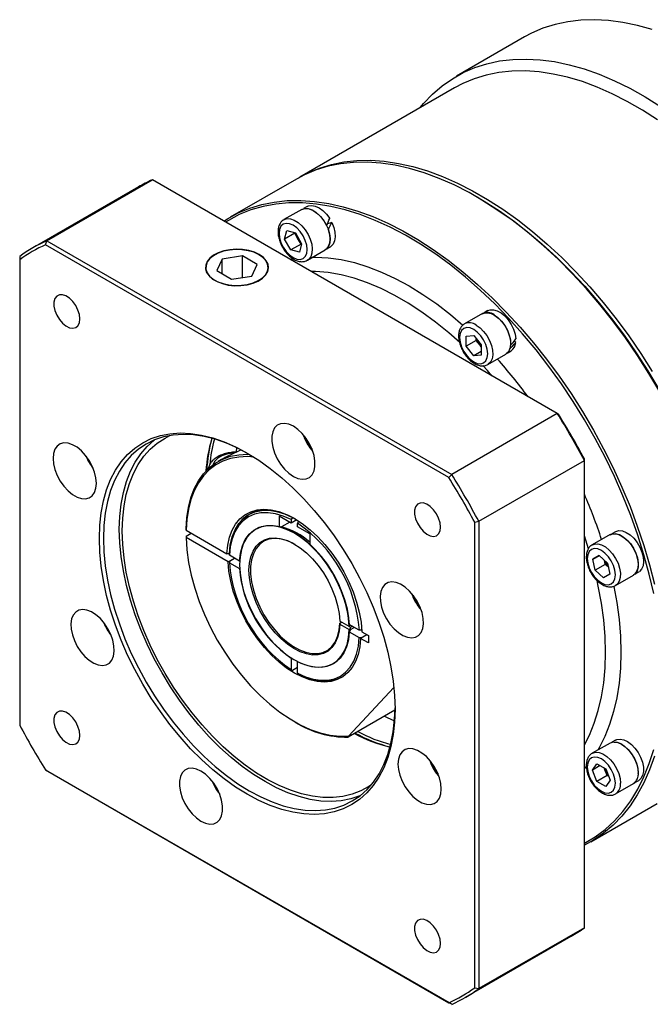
# Model space of a CAD drawing. Header units: millimetres. Extents: x 2126 to 3311, y 267 to 1104.
# Tile 3 of 6: x 2384 to 2559, y 421 to 694. Entities that reach past the tile are written whole.
import ezdxf

# ---------------------------------------------------------------- set-up
doc = ezdxf.new("R2010")
doc.units = ezdxf.units.MM
doc.layers.add('1轮廓实线层', color=7, linetype='Continuous')

msp = doc.modelspace()

# ---------------------------------------------------------------- linework, layer by layer
at = {"layer": '1轮廓实线层', "linetype": 'Continuous', "lineweight": 30}
for p, q in [((2523.62, 689.7), (2504.74, 678.8)), ((2504.23, 675.61), (2461.3, 650.83)), ((2391.18, 633.17), (2420.46, 650.07)), ((2532.71, 585.27), (2420.46, 650.07)), ((2460.39, 650.3), (2442, 639.69)), ((2416.59, 648.11), (2387.31, 631.21)), ((2510.75, 645.14), (2510.39, 645.34)), ((2461.88, 641.88), (2456.93, 639.03)), ((2463.39, 642.69), (2462.35, 642.08)), ((2470.2, 638.27), (2469.03, 637.89)), ((2469.12, 637.92), (2469.08, 638)), ((2457.1, 633.62), (2457.74, 635.99)), ((2459.93, 635.25), (2457.1, 633.62)), ((2458.84, 630.62), (2457.1, 633.62)), ((2457.74, 635.99), (2460.1, 635.35)), ((2459.93, 635.25), (2459.97, 635.39)), ((2460.8, 633.75), (2459.93, 635.25)), ((2460.1, 635.35), (2461.84, 632.35)), ((2461.67, 632.25), (2460.8, 633.75)), ((2390.83, 632.07), (2391.18, 633.17)), ((2502.65, 567.52), (2390.83, 632.07)), ((2391.18, 633.17), (2503.43, 568.37)), ((2461.67, 632.25), (2458.84, 630.62)), ((2461.84, 632.35), (2461.2, 629.99)), ((2461.8, 632.22), (2461.67, 632.25)), ((2468.79, 630.93), (2469.83, 631.53)), ((2383.67, 628.83), (2383.67, 627.93)), ((2437.8, 629.29), (2437.72, 629.24)), ((2445.41, 628.98), (2439.83, 628.11)), ((2449.49, 626.62), (2445.41, 628.98)), ((2445.41, 623), (2445.41, 628.98)), ((2450.1, 629.24), (2450.03, 629.29)), ((2461.2, 629.99), (2458.84, 630.62)), ((2463.43, 627.77), (2468.38, 630.62)), ((2383.67, 627.93), (2383.67, 498.81)), ((2439.83, 628.11), (2438.34, 624.89)), ((2439.83, 624.03), (2439.83, 628.11)), ((2448, 623.4), (2449.49, 626.62)), ((2438.34, 624.89), (2442.42, 622.54)), ((2442.42, 622.54), (2448, 623.4)), ((2511.94, 612.98), (2506.99, 610.13)), ((2513.45, 613.79), (2512.41, 613.19)), ((2507.41, 606.73), (2509.53, 606.92)), ((2507.41, 603.9), (2507.41, 606.73)), ((2509.53, 606.92), (2511.65, 604.28)), ((2510.24, 605.53), (2507.41, 603.9)), ((2509.53, 601.26), (2507.41, 603.9)), ((2510.24, 605.53), (2510.24, 606.04)), ((2511.3, 604.21), (2510.24, 605.53)), ((2511.65, 603.77), (2511.3, 604.21)), ((2511.65, 604.28), (2511.65, 601.45)), ((2521.19, 604.95), (2520.72, 605.29)), ((2511.65, 602.48), (2509.53, 601.26)), ((2511.65, 601.45), (2509.53, 601.26)), ((2513.49, 598.87), (2518.44, 601.72)), ((2518.85, 602.03), (2519.89, 602.63)), ((2532.71, 585.27), (2503.43, 568.37)), ((2533.06, 585.07), (2532.71, 585.27)), ((2443.81, 575.8), (2443.7, 574.66)), ((2439.66, 572.52), (2438.68, 571.96)), ((2510.95, 555.36), (2540.22, 572.26)), ((2540.22, 572.26), (2540.22, 572.66)), ((2540.22, 442.64), (2540.22, 572.26)), ((2502.65, 567.52), (2503.43, 568.37)), ((2455.58, 556.8), (2455.58, 553.88)), ((2458.94, 554.86), (2455.58, 556.8)), ((2458.53, 555.1), (2456.29, 553.8)), ((2459.29, 556.43), (2458.94, 555.82)), ((2458.94, 555.82), (2458.94, 554.86)), ((2460.48, 555.75), (2458.94, 554.86)), ((2460.71, 554.8), (2461.06, 555.41)), ((2460.71, 553.84), (2460.71, 554.8)), ((2509.82, 555.11), (2510.95, 555.36)), ((2509.82, 425.98), (2509.82, 555.11)), ((2510.95, 555.36), (2510.95, 425.74)), ((2429.78, 552.87), (2429.78, 553.28)), ((2429.78, 552.87), (2441.11, 546.34)), ((2429.78, 551.24), (2431.2, 552.06)), ((2449.17, 553.19), (2449.07, 553.13)), ((2455.58, 553.88), (2456.29, 553.8)), ((2464.07, 551.9), (2460.71, 553.84)), ((2464.07, 551.9), (2464.07, 548.99)), ((2547.34, 551.67), (2542.39, 548.81)), ((2548.85, 552.48), (2547.81, 551.87)), ((2429.78, 551.24), (2429.78, 550.83)), ((2441.46, 544.09), (2429.78, 550.83)), ((2541.4, 547.74), (2540.22, 551.36)), ((2441.81, 546.34), (2441.11, 546.34)), ((2441.81, 545.93), (2441.81, 546.34)), ((2441.46, 544.09), (2443.23, 545.11)), ((2444.59, 544.32), (2441.81, 545.93)), ((2441.81, 544.3), (2443.23, 545.11)), ((2441.81, 544.3), (2441.81, 543.89)), ((2441.81, 543.89), (2444.59, 542.28)), ((2542.56, 544.87), (2544.3, 545.87)), ((2544.3, 545.87), (2542.56, 544.87)), ((2543.2, 541.78), (2542.56, 544.87)), ((2544.3, 545.87), (2546.66, 543.78)), ((2546.03, 543.41), (2545.79, 544.55)), ((2546.66, 543.78), (2547.3, 540.68)), ((2546.03, 543.41), (2543.2, 541.78)), ((2545.56, 539.68), (2543.2, 541.78)), ((2546.89, 542.64), (2546.03, 543.41)), ((2554.25, 540.72), (2554.78, 541.03)), ((2547.3, 540.68), (2545.56, 539.68)), ((2548.89, 537.56), (2553.84, 540.41)), ((2475.02, 526.15), (2472.4, 527.66)), ((2472.4, 527.08), (2472.9, 527.37)), ((2472.4, 527.08), (2472.4, 526.84)), ((2472.4, 526.84), (2475.02, 525.33)), ((2475.02, 526.15), (2475.12, 526.2)), ((2475.12, 525.38), (2475.02, 525.33)), ((2477.83, 525.13), (2475.05, 526.74)), ((2475.05, 524.7), (2477.83, 523.09)), ((2475.12, 526.2), (2475.3, 526.6)), ((2475.38, 525.94), (2475.12, 525.38)), ((2475.35, 525.34), (2476.41, 525.95)), ((2475.35, 525.33), (2475.38, 525.94)), ((2475.91, 526.25), (2475.38, 525.94)), ((2478.54, 525.13), (2477.83, 525.13)), ((2478.54, 524.73), (2480.33, 523.69)), ((2477.83, 523.09), (2478.54, 523.09)), ((2479.95, 523.91), (2478.19, 522.89)), ((2480.33, 521.65), (2478.19, 522.89)), ((2479.95, 523.91), (2478.54, 523.09)), ((2480.33, 523.69), (2480.33, 521.65)), ((2458.94, 517.43), (2458.94, 514.22)), ((2460.71, 513.2), (2460.71, 516.41)), ((2458.94, 514.22), (2459.29, 514.02)), ((2460.71, 514.84), (2459.29, 514.02)), ((2470.57, 515.89), (2470.67, 515.95)), ((2461.06, 513), (2460.71, 513.2)), ((2474.82, 495.78), (2487.41, 509.27)), ((2487.71, 502.99), (2474.71, 495.48)), ((2459.82, 499.81), (2460.17, 499.61)), ((2474.82, 495.78), (2474.71, 495.48)), ((2548.85, 494.67), (2547.81, 494.07)), ((2547.34, 493.86), (2542.39, 491.01)), ((2542.39, 491.01), (2542.47, 491.05)), ((2390.83, 486.4), (2502.65, 421.85)), ((2391.18, 486.2), (2390.83, 486.4)), ((2503.43, 421.4), (2391.18, 486.2)), ((2542.48, 486.38), (2543.7, 488.13)), ((2544.6, 487.61), (2542.48, 486.38)), ((2543.7, 483.23), (2542.48, 486.38)), ((2543.7, 488.13), (2546.15, 486.71)), ((2545.92, 486.44), (2545.72, 486.96)), ((2546.53, 484.86), (2545.92, 486.44)), ((2546.15, 486.71), (2547.38, 483.55)), ((2546.53, 484.86), (2543.7, 483.23)), ((2547.38, 483.55), (2546.15, 481.81)), ((2546.97, 484.61), (2546.53, 484.86)), ((2554.25, 482.91), (2555.29, 483.51)), ((2546.15, 481.81), (2543.7, 483.23)), ((2548.89, 479.75), (2553.84, 482.6)), ((2541.99, 466.48), (2560.38, 477.09)), ((2540.22, 442.64), (2510.95, 425.74)), ((2507.3, 423.36), (2536.58, 440.26)), ((2509.82, 425.98), (2510.95, 425.74)), ((2503.43, 421.4), (2502.65, 421.85))]:
    msp.add_line(p, q, dxfattribs=at)
at = {"layer": '1轮廓实线层', "linetype": 'Continuous', "lineweight": 30, "flags": 128}
for points in [[(2559.04, 691.74), (2554.91, 692.91), (2550.86, 693.76), (2546.89, 694.29), (2543.01, 694.49), (2539.25, 694.38), (2535.6, 693.94), (2532.1, 693.18), (2528.74, 692.11), (2525.53, 690.72), (2523.62, 689.7)], [(2494.74, 670.14), (2495.65, 671.23), (2498.11, 673.82), (2500.77, 676.12), (2503.62, 678.12), (2506.65, 679.82), (2509.86, 681.21), (2513.22, 682.29), (2516.72, 683.04), (2520.37, 683.48), (2524.13, 683.59), (2528.01, 683.39), (2531.98, 682.86), (2536.03, 682.01), (2540.16, 680.84), (2544.34, 679.36), (2548.55, 677.57), (2552.8, 675.48), (2557.05, 673.1), (2561.3, 670.43)], [(2560.5, 666.71), (2556.32, 669.41), (2552.13, 671.83), (2547.94, 673.96), (2543.78, 675.79), (2539.66, 677.32), (2535.58, 678.53), (2531.58, 679.43), (2527.65, 680.02), (2523.81, 680.28), (2520.08, 680.22), (2516.47, 679.84), (2513, 679.15), (2509.67, 678.13), (2506.49, 676.81), (2504.23, 675.61)], [(2460.85, 650.56), (2463.57, 652.03), (2466.75, 653.35), (2470.08, 654.37), (2473.55, 655.07), (2477.16, 655.44), (2480.89, 655.5), (2484.73, 655.24), (2488.65, 654.65), (2492.66, 653.75), (2496.74, 652.54), (2500.86, 651.01), (2505.02, 649.18), (2509.2, 647.06), (2513.4, 644.64), (2517.58, 641.93), (2521.74, 638.96), (2525.87, 635.72), (2529.94, 632.23), (2533.95, 628.51), (2537.88, 624.55), (2541.71, 620.39), (2545.44, 616.03), (2549.05, 611.48), (2552.52, 606.77), (2555.85, 601.91), (2559.03, 596.92)], [(2561.12, 591.28), (2558.11, 596.39), (2554.94, 601.38), (2551.6, 606.24), (2548.13, 610.95), (2544.52, 615.5), (2540.79, 619.86), (2536.96, 624.02), (2533.03, 627.98), (2529.02, 631.7), (2524.95, 635.19), (2520.82, 638.43), (2516.66, 641.4), (2512.48, 644.11), (2508.29, 646.53), (2504.1, 648.65), (2499.94, 650.48), (2495.82, 652.01), (2491.74, 653.22), (2487.73, 654.12), (2483.81, 654.71), (2479.97, 654.97), (2476.24, 654.91), (2472.63, 654.53), (2469.16, 653.84), (2465.83, 652.82), (2462.65, 651.5), (2460.39, 650.3)], [(2510.75, 645.14), (2511.79, 644.53), (2515.99, 641.88), (2520.18, 638.96), (2524.33, 635.77), (2528.44, 632.32), (2532.48, 628.62), (2536.44, 624.69), (2540.31, 620.55), (2544.07, 616.2), (2547.72, 611.66), (2551.23, 606.96), (2554.6, 602.1), (2557.81, 597.1), (2560.86, 591.99)], [(2440.28, 638.63), (2441.26, 639.25), (2444.27, 640.88), (2447.44, 642.21), (2450.77, 643.22), (2454.25, 643.92), (2457.86, 644.3), (2461.59, 644.36), (2465.42, 644.09), (2469.35, 643.51), (2473.36, 642.61), (2477.43, 641.4), (2481.56, 639.87), (2485.72, 638.04), (2489.9, 635.91), (2494.09, 633.49), (2498.28, 630.79), (2502.44, 627.82), (2506.56, 624.58), (2510.63, 621.09), (2514.64, 617.36), (2518.57, 613.41), (2522.41, 609.25), (2526.13, 604.88), (2529.74, 600.34), (2533.22, 595.63), (2536.55, 590.77), (2539.72, 585.78), (2542.73, 580.67), (2545.56, 575.47), (2548.2, 570.19), (2550.64, 564.84), (2552.88, 559.46), (2554.9, 554.05), (2556.71, 548.64), (2558.28, 543.25), (2559.62, 537.89)], [(2559.46, 535.34), (2558.22, 540.7), (2556.74, 546.11), (2555.03, 551.54), (2553.09, 556.97), (2550.93, 562.39), (2548.56, 567.78), (2545.99, 573.11), (2543.22, 578.37), (2540.26, 583.54), (2537.14, 588.59), (2533.84, 593.52), (2530.4, 598.31), (2526.82, 602.93), (2523.11, 607.38), (2519.29, 611.62), (2515.38, 615.66), (2511.37, 619.48), (2507.3, 623.05), (2503.17, 626.37), (2499, 629.44), (2494.8, 632.22), (2490.59, 634.72), (2486.38, 636.93), (2482.2, 638.84), (2478.05, 640.44), (2473.94, 641.73), (2469.9, 642.7), (2465.94, 643.35), (2462.07, 643.67), (2458.3, 643.67), (2454.66, 643.35), (2451.14, 642.7), (2447.78, 641.72), (2444.56, 640.44), (2441.52, 638.83), (2440.75, 638.36)], [(2461.88, 641.88), (2462.71, 642.16), (2463.68, 642.13), (2464.73, 641.77), (2465.79, 641.12), (2466.82, 640.21), (2467.76, 639.08), (2468.56, 637.8), (2469.17, 636.44), (2469.57, 635.06), (2469.72, 633.76), (2469.63, 632.58), (2469.29, 631.61), (2468.73, 630.88), (2468.38, 630.62)], [(2461.91, 641.83), (2462.08, 641.92), (2462.95, 642.13), (2463.94, 642.01), (2465, 641.58), (2466.06, 640.86), (2467.07, 639.89), (2467.97, 638.72), (2468.72, 637.41)], [(2463.39, 642.69), (2463.73, 642.84), (2464.62, 642.99), (2465.63, 642.81), (2466.69, 642.33), (2467.74, 641.55), (2468.74, 640.54), (2469.61, 639.33)], [(2456.93, 639.02), (2457.76, 639.31), (2458.73, 639.27), (2459.78, 638.91), (2460.84, 638.26), (2461.87, 637.35), (2462.81, 636.22), (2463.61, 634.94), (2464.22, 633.58), (2464.62, 632.21), (2464.77, 630.9), (2464.68, 629.72), (2464.34, 628.75), (2463.78, 628.02), (2463.39, 627.75)], [(2456.72, 637.75), (2456.1, 637.18), (2455.71, 636.32), (2455.58, 635.23), (2455.71, 633.99), (2456.1, 632.69), (2456.72, 631.4), (2457.53, 630.22), (2458.46, 629.23), (2459.47, 628.5), (2460.48, 628.07), (2461.42, 627.98), (2462.22, 628.22), (2462.84, 628.8), (2463.23, 629.66), (2463.36, 630.74), (2463.23, 631.98), (2462.84, 633.29), (2462.22, 634.58), (2461.42, 635.75), (2460.48, 636.74), (2459.47, 637.48), (2458.46, 637.91), (2457.53, 638), (2456.72, 637.75)], [(2470.2, 638.27), (2470.76, 636.9), (2471.08, 635.54), (2471.16, 634.27), (2470.99, 633.15), (2470.59, 632.25), (2469.96, 631.61), (2469.83, 631.53)], [(2469.18, 636.31), (2469.55, 634.94), (2469.68, 633.64), (2469.56, 632.49), (2469.2, 631.55), (2468.61, 630.86), (2468.35, 630.68)], [(2450.1, 629.33), (2448.73, 629.97), (2447.16, 630.45), (2445.46, 630.73), (2443.69, 630.81), (2441.94, 630.68), (2440.26, 630.35), (2438.73, 629.83), (2437.42, 629.14), (2436.37, 628.32), (2435.63, 627.39), (2435.23, 626.39), (2435.19, 625.37), (2435.5, 624.37), (2436.16, 623.42), (2437.13, 622.56), (2438.38, 621.84), (2439.86, 621.28), (2441.51, 620.9), (2443.25, 620.72), (2445.02, 620.75), (2446.74, 620.98), (2448.35, 621.4), (2449.78, 622.01), (2450.97, 622.77), (2451.86, 623.65), (2452.44, 624.61), (2452.66, 625.63), (2452.53, 626.65), (2452.04, 627.63), (2451.22, 628.54), (2450.1, 629.33)], [(2441.68, 620.93), (2443.4, 620.77), (2445.15, 620.82), (2446.85, 621.06), (2448.42, 621.5), (2449.82, 622.11), (2450.97, 622.87), (2451.83, 623.75), (2452.37, 624.71), (2452.56, 625.71), (2452.4, 626.72), (2451.89, 627.69), (2451.05, 628.57), (2449.92, 629.35), (2448.55, 629.97), (2446.98, 630.42), (2445.29, 630.68), (2443.55, 630.74), (2441.82, 630.6), (2440.17, 630.26), (2438.68, 629.73), (2437.4, 629.04), (2436.39, 628.22), (2435.68, 627.29), (2435.32, 626.3), (2435.3, 625.29), (2435.64, 624.3), (2436.32, 623.37), (2437.3, 622.54), (2438.56, 621.83), (2440.04, 621.29), (2441.68, 620.93)], [(2458.71, 627.99), (2459.04, 628.05), (2459.65, 628.17)], [(2464.95, 628.65), (2465.68, 628.65), (2469.18, 628.46), (2472.78, 627.95), (2476.45, 627.11), (2480.19, 625.96), (2483.98, 624.5), (2487.8, 622.72), (2491.64, 620.65), (2495.48, 618.29), (2499.3, 615.65), (2503.09, 612.74), (2506.56, 609.81)], [(2505.68, 604.93), (2502.64, 607.63), (2498.93, 610.64), (2495.18, 613.38), (2491.41, 615.85), (2487.63, 618.03), (2483.86, 619.92), (2480.11, 621.5), (2476.41, 622.77), (2472.76, 623.72), (2469.19, 624.35), (2465.71, 624.66), (2464.43, 624.69)], [(2400.35, 611.48), (2400.21, 612.68), (2399.82, 613.95), (2399.2, 615.18), (2398.4, 616.3), (2397.48, 617.22), (2396.5, 617.86), (2395.53, 618.18), (2394.66, 618.16), (2393.94, 617.8), (2393.43, 617.13), (2393.17, 616.19), (2393.17, 615.06), (2393.43, 613.81), (2393.94, 612.55), (2394.66, 611.36), (2395.53, 610.33), (2396.5, 609.55), (2397.48, 609.06), (2398.4, 608.91), (2399.2, 609.1), (2399.82, 609.62), (2400.21, 610.43), (2400.35, 611.48)], [(2511.97, 612.93), (2512.43, 613.13), (2513.35, 613.23), (2514.37, 613), (2515.43, 612.46), (2516.48, 611.65), (2517.46, 610.6), (2518.31, 609.37), (2519, 608.03), (2519.47, 606.66), (2519.71, 605.32), (2519.71, 604.1)], [(2513.45, 613.79), (2514.08, 614.03), (2515.03, 614.06), (2516.06, 613.78), (2517.12, 613.19), (2518.16, 612.32), (2519.12, 611.23), (2519.95, 609.98), (2520.59, 608.63), (2521.02, 607.26), (2521.22, 605.93)], [(2515.19, 612.66), (2516.25, 611.91), (2517.25, 610.91), (2518.14, 609.71), (2518.87, 608.39), (2519.41, 607.02), (2519.71, 605.66), (2519.78, 604.4), (2519.59, 603.29), (2519.17, 602.4), (2518.53, 601.78), (2518.44, 601.72)], [(2509.53, 608.58), (2508.52, 609.01), (2507.59, 609.1), (2506.78, 608.85), (2506.16, 608.28), (2505.77, 607.42), (2505.64, 606.33), (2505.77, 605.09), (2506.16, 603.79), (2506.78, 602.5), (2507.59, 601.32), (2508.52, 600.33), (2509.53, 599.6), (2510.54, 599.17), (2511.48, 599.08), (2512.28, 599.32), (2512.9, 599.9), (2513.29, 600.76), (2513.42, 601.84), (2513.29, 603.08), (2512.9, 604.39), (2512.28, 605.68), (2511.48, 606.85), (2510.54, 607.84), (2509.53, 608.58)], [(2510.24, 609.8), (2511.3, 609.05), (2512.3, 608.05), (2513.19, 606.86), (2513.93, 605.54), (2514.46, 604.16), (2514.76, 602.8), (2514.83, 601.54), (2514.64, 600.43), (2514.22, 599.54), (2513.58, 598.92), (2513.47, 598.86)], [(2511.65, 603.82), (2511.55, 603.93), (2511.3, 604.21)], [(2514.61, 595.72), (2513.33, 597.16), (2512.03, 598.59)], [(2459.55, 581.71), (2458.3, 582.28), (2457.11, 582.53), (2456.02, 582.43), (2455.09, 582), (2454.35, 581.25), (2453.84, 580.22), (2453.57, 578.95), (2453.57, 577.5), (2453.84, 575.93), (2454.35, 574.31), (2455.09, 572.71), (2456.02, 571.2), (2457.11, 569.84), (2458.3, 568.71), (2459.55, 567.83), (2460.8, 567.26), (2462, 567.02), (2463.09, 567.12), (2464.02, 567.55), (2464.76, 568.3), (2465.27, 569.33), (2465.53, 570.6), (2465.53, 572.05), (2465.27, 573.62), (2464.76, 575.24), (2464.02, 576.84), (2463.09, 578.35), (2462, 579.7), (2460.8, 580.84), (2459.55, 581.71)], [(2405.76, 550.61), (2405.89, 554.25), (2406.27, 557.73), (2406.9, 561.01), (2407.77, 564.08), (2408.88, 566.92), (2410.23, 569.52), (2411.8, 571.85), (2413.59, 573.91), (2415.58, 575.68), (2417.77, 577.15), (2420.13, 578.3), (2422.66, 579.14), (2425.33, 579.66), (2428.14, 579.86), (2431.06, 579.73), (2434.08, 579.27), (2437.18, 578.49), (2440.33, 577.4), (2443.53, 575.99), (2446.74, 574.28), (2449.96, 572.28), (2453.15, 569.99), (2456.31, 567.45), (2459.4, 564.65), (2462.42, 561.62), (2465.34, 558.38), (2468.15, 554.94), (2470.83, 551.34), (2473.35, 547.58), (2475.72, 543.69), (2477.9, 539.7), (2479.89, 535.63), (2481.68, 531.51), (2483.25, 527.36), (2484.6, 523.21), (2485.71, 519.08), (2486.59, 515), (2487.21, 511), (2487.59, 507.09), (2487.72, 503.3), (2487.59, 499.66), (2487.21, 496.19), (2486.59, 492.91), (2485.71, 489.84), (2484.6, 487), (2483.25, 484.4), (2481.68, 482.07), (2479.89, 480.01), (2477.9, 478.24), (2475.72, 476.77), (2473.35, 475.61), (2470.83, 474.77), (2468.15, 474.25), (2465.34, 474.06), (2462.42, 474.19), (2459.4, 474.65), (2456.31, 475.43), (2453.15, 476.52), (2449.96, 477.93), (2446.74, 479.64), (2443.53, 481.64), (2440.33, 483.92), (2437.18, 486.47), (2434.08, 489.27), (2431.06, 492.29), (2428.14, 495.54), (2425.33, 498.97), (2422.66, 502.58), (2420.13, 506.34), (2417.77, 510.23), (2415.58, 514.22), (2413.59, 518.28), (2411.8, 522.4), (2410.23, 526.55), (2408.88, 530.71), (2407.77, 534.83), (2406.9, 538.91), (2406.27, 542.92), (2405.89, 546.83), (2405.76, 550.61)], [(2447.03, 574.11), (2444.14, 575.64), (2440.99, 577.03), (2437.87, 578.11), (2434.82, 578.88), (2431.84, 579.33), (2428.96, 579.46), (2426.19, 579.26), (2423.55, 578.75), (2421.06, 577.92), (2418.73, 576.78), (2416.58, 575.33), (2414.61, 573.59), (2412.85, 571.56), (2411.3, 569.26), (2409.97, 566.7), (2408.87, 563.89), (2408.01, 560.86), (2407.39, 557.63), (2407.02, 554.2), (2406.9, 550.61)], [(2412.09, 552.68), (2412.22, 556.24), (2412.59, 559.63), (2413.22, 562.84), (2414.08, 565.83), (2415.18, 568.6), (2416.52, 571.12), (2418.07, 573.39), (2419.84, 575.37), (2421.81, 577.07), (2423.97, 578.47), (2425.25, 579.12)], [(2392.92, 572.82), (2393.05, 571.3), (2393.44, 569.7), (2394.07, 568.08), (2394.91, 566.52), (2395.93, 565.08), (2397.07, 563.82), (2398.3, 562.81), (2399.56, 562.09), (2400.79, 561.68), (2401.94, 561.61), (2402.95, 561.87), (2403.79, 562.47), (2404.42, 563.36), (2404.81, 564.52), (2404.94, 565.88), (2404.81, 567.4), (2404.42, 569.01), (2403.79, 570.63), (2402.95, 572.19), (2401.94, 573.63), (2400.79, 574.88), (2399.56, 575.89), (2398.3, 576.62), (2397.07, 577.03), (2395.93, 577.1), (2394.91, 576.83), (2394.07, 576.24), (2393.44, 575.35), (2393.05, 574.19), (2392.92, 572.82)], [(2411.28, 553.15), (2411.4, 556.73), (2411.78, 560.16), (2412.4, 563.39), (2413.26, 566.42), (2414.36, 569.23), (2415.68, 571.79), (2417.24, 574.09), (2419, 576.12), (2420.96, 577.86), (2421.01, 577.9)], [(2429.78, 553.28), (2429.99, 556.33), (2430.44, 559.21), (2431.14, 561.89), (2432.07, 564.34), (2433.24, 566.55), (2434.62, 568.49), (2436.22, 570.16), (2438.01, 571.54), (2439.98, 572.62), (2442.12, 573.39), (2444.41, 573.84), (2446.83, 573.97), (2447.3, 573.96)], [(2443.17, 574.31), (2442.55, 574.25), (2441.06, 573.97), (2439.73, 573.49), (2438.62, 572.85), (2437.8, 572.08), (2437.3, 571.22), (2437.23, 571)], [(2448.55, 573.19), (2446.86, 573.3), (2444.44, 573.2), (2442.15, 572.78), (2440.01, 572.04), (2438.03, 570.99), (2436.24, 569.63), (2434.64, 567.98), (2433.25, 566.05), (2432.08, 563.86), (2431.14, 561.43), (2430.44, 558.77), (2429.99, 555.91), (2429.78, 552.87)], [(2500.35, 553.75), (2500.21, 554.95), (2499.82, 556.22), (2499.2, 557.46), (2498.4, 558.57), (2497.48, 559.49), (2496.5, 560.13), (2495.53, 560.45), (2494.66, 560.44), (2493.94, 560.08), (2493.43, 559.4), (2493.17, 558.46), (2493.17, 557.33), (2493.43, 556.08), (2493.94, 554.82), (2494.66, 553.63), (2495.53, 552.61), (2496.5, 551.82), (2497.48, 551.33), (2498.4, 551.18), (2499.2, 551.37), (2499.82, 551.89), (2500.21, 552.7), (2500.35, 553.75)], [(2441.11, 546.34), (2441.34, 548.72), (2441.82, 550.92), (2442.55, 552.88), (2443.52, 554.6), (2444.72, 556.04), (2446.12, 557.18), (2447.71, 558.01), (2449.46, 558.52), (2451.36, 558.7), (2453.37, 558.55), (2455.47, 558.07), (2457.63, 557.27), (2459.82, 556.15), (2462.01, 554.74), (2464.18, 553.04), (2466.28, 551.1), (2468.29, 548.93), (2470.19, 546.56), (2471.94, 544.02), (2473.53, 541.35), (2474.93, 538.59), (2476.12, 535.78), (2477.09, 532.94), (2477.82, 530.13), (2478.31, 527.38), (2478.54, 524.73)], [(2460, 556.04), (2458.03, 557.04), (2455.91, 557.83), (2453.85, 558.3), (2451.87, 558.45), (2450.01, 558.27), (2448.29, 557.77), (2446.74, 556.96), (2445.36, 555.84), (2444.19, 554.43), (2443.24, 552.75), (2442.52, 550.82), (2442.04, 548.68), (2441.81, 546.34)], [(2441.81, 546.34), (2442.06, 548.79), (2442.58, 551.02), (2443.37, 553.01), (2444.4, 554.73), (2445.68, 556.14), (2447.18, 557.23), (2448.87, 557.98), (2450.73, 558.38), (2452.73, 558.42), (2454.85, 558.11), (2457.05, 557.44), (2459.29, 556.43)], [(2458.94, 555.82), (2456.74, 556.81), (2454.59, 557.46), (2452.52, 557.76), (2450.55, 557.72), (2448.73, 557.33), (2447.07, 556.59), (2445.61, 555.53), (2444.36, 554.14), (2443.34, 552.46), (2442.57, 550.52), (2442.06, 548.33), (2441.81, 545.93)], [(2477.99, 479.2), (2477.94, 479.18), (2475.44, 478.35), (2472.81, 477.84), (2470.04, 477.65), (2467.16, 477.78), (2464.18, 478.23), (2461.13, 478.99), (2458.01, 480.08), (2454.86, 481.46), (2451.69, 483.15), (2448.52, 485.13), (2445.37, 487.38), (2442.26, 489.89), (2439.2, 492.64), (2436.23, 495.63), (2433.34, 498.83), (2430.58, 502.22), (2427.94, 505.78), (2425.45, 509.48), (2423.12, 513.32), (2420.96, 517.25), (2419, 521.26), (2417.24, 525.33), (2415.68, 529.42), (2414.36, 533.51), (2413.26, 537.58), (2412.4, 541.61), (2411.78, 545.56), (2411.4, 549.41), (2411.28, 553.15)], [(2481.17, 482.27), (2480.51, 481.82), (2478.27, 480.58), (2475.85, 479.64), (2473.28, 479.02), (2470.57, 478.72), (2467.75, 478.75), (2464.82, 479.1), (2461.81, 479.77), (2458.74, 480.75), (2455.62, 482.05), (2452.48, 483.64), (2449.33, 485.53), (2446.2, 487.7), (2443.1, 490.14), (2440.06, 492.83), (2437.08, 495.75), (2434.21, 498.88), (2431.44, 502.21), (2428.8, 505.72), (2426.31, 509.38), (2423.97, 513.17), (2421.81, 517.06), (2419.84, 521.03), (2418.07, 525.06), (2416.52, 529.12), (2415.18, 533.18), (2414.08, 537.23), (2413.22, 541.22), (2412.59, 545.14), (2412.22, 548.97), (2412.09, 552.68)], [(2444.59, 544.32), (2444.85, 546.56), (2445.4, 548.57), (2446.21, 550.32), (2447.27, 551.78), (2448.58, 552.91), (2450.09, 553.7), (2451.78, 554.13), (2453.62, 554.19), (2455.58, 553.88)], [(2475.02, 526.15), (2474.85, 528.52), (2474.42, 530.99), (2473.75, 533.52), (2472.84, 536.07), (2471.71, 538.59), (2470.38, 541.04), (2468.88, 543.39), (2467.22, 545.58), (2465.44, 547.59), (2463.56, 549.37), (2461.62, 550.91), (2459.65, 552.17), (2457.68, 553.13), (2455.75, 553.78), (2453.88, 554.1), (2452.12, 554.09), (2450.49, 553.76), (2449.01, 553.09), (2447.72, 552.12), (2446.63, 550.85), (2445.76, 549.3), (2445.13, 547.5), (2444.75, 545.49), (2444.62, 543.29), (2444.75, 540.94), (2445.13, 538.48), (2445.76, 535.96), (2446.63, 533.41), (2447.72, 530.88), (2449.01, 528.41), (2450.49, 526.05), (2452.12, 523.82), (2453.88, 521.78), (2455.75, 519.95), (2457.68, 518.37), (2459.65, 517.06), (2461.62, 516.04), (2463.56, 515.34), (2465.44, 514.96), (2467.22, 514.9), (2468.88, 515.18), (2470.38, 515.79), (2471.71, 516.71), (2472.84, 517.93), (2473.75, 519.43), (2474.42, 521.18), (2474.85, 523.16), (2475.02, 525.33)], [(2475.12, 526.2), (2474.94, 528.57), (2474.52, 531.04), (2473.84, 533.57), (2472.93, 536.12), (2471.81, 538.64), (2470.48, 541.1), (2468.97, 543.44), (2467.31, 545.63), (2465.53, 547.64), (2463.65, 549.43), (2461.71, 550.96), (2459.74, 552.22), (2457.77, 553.18), (2455.84, 553.83), (2453.98, 554.15), (2452.21, 554.15), (2450.58, 553.81), (2449.17, 553.19)], [(2547.34, 551.67), (2547.95, 551.91), (2548.89, 551.95), (2549.92, 551.68), (2550.99, 551.1), (2552.03, 550.25), (2553, 549.17), (2553.84, 547.92)], [(2547.37, 551.62), (2548.14, 551.89), (2549.1, 551.87), (2550.14, 551.53), (2551.2, 550.9), (2552.23, 549.99), (2553.18, 548.87), (2553.97, 547.6), (2554.59, 546.24), (2554.98, 544.87), (2555.14, 543.56), (2555.04, 542.39), (2554.71, 541.42), (2554.14, 540.71), (2553.81, 540.46)], [(2548.85, 552.48), (2548.95, 552.53), (2549.8, 552.77), (2550.78, 552.69), (2551.83, 552.29), (2552.89, 551.6), (2553.91, 550.65), (2554.83, 549.5), (2555.59, 548.2), (2556.17, 546.83), (2556.52, 545.47), (2556.62, 544.18), (2556.48, 543.05), (2556.1, 542.12), (2555.5, 541.46)], [(2406.9, 550.61), (2407.02, 546.88), (2407.39, 543.03), (2408.01, 539.08), (2408.87, 535.05), (2409.97, 530.98), (2411.3, 526.89), (2412.85, 522.79), (2414.61, 518.73), (2416.58, 514.72), (2418.73, 510.78), (2421.06, 506.95), (2423.55, 503.24), (2426.19, 499.69), (2428.96, 496.3), (2431.84, 493.1), (2434.82, 490.11), (2437.87, 487.36), (2440.99, 484.84), (2444.14, 482.59), (2447.31, 480.62), (2450.48, 478.93), (2453.63, 477.55), (2456.74, 476.46), (2459.79, 475.7), (2462.77, 475.24), (2465.65, 475.12), (2468.42, 475.31), (2471.06, 475.82), (2473.55, 476.65), (2475.88, 477.79), (2478.04, 479.24), (2480, 480.98), (2481.76, 483.01), (2483.31, 485.31), (2484.64, 487.87), (2485.74, 490.68), (2486.6, 493.71), (2487.22, 496.94), (2487.59, 500.37), (2487.72, 503.63)], [(2429.78, 550.83), (2430, 547.46), (2430.48, 543.98), (2431.21, 540.41), (2432.2, 536.79), (2433.43, 533.16), (2434.89, 529.53), (2436.57, 525.95), (2438.46, 522.44), (2440.53, 519.04), (2442.77, 515.77), (2445.17, 512.67), (2447.69, 509.77), (2450.32, 507.08), (2453.03, 504.63), (2455.8, 502.44), (2458.61, 500.54), (2461.43, 498.93), (2464.23, 497.64), (2467, 496.67), (2469.7, 496.03), (2472.32, 495.74), (2474.82, 495.78)], [(2472.4, 526.84), (2472.23, 524.9), (2471.81, 523.14), (2471.14, 521.62), (2470.25, 520.35), (2469.15, 519.37), (2467.87, 518.69), (2466.42, 518.32), (2464.85, 518.28), (2463.17, 518.57), (2461.42, 519.17), (2459.65, 520.08), (2457.87, 521.28), (2456.14, 522.74), (2454.48, 524.44), (2452.92, 526.34), (2451.51, 528.4), (2450.26, 530.58), (2449.2, 532.85), (2448.35, 535.14), (2447.74, 537.43), (2447.36, 539.65), (2447.24, 541.78), (2447.36, 543.75), (2447.74, 545.55), (2448.35, 547.12), (2449.2, 548.44), (2450.26, 549.48), (2451.51, 550.22), (2452.92, 550.65), (2454.48, 550.76), (2456.14, 550.54), (2457.87, 550), (2459.65, 549.15), (2461.42, 548), (2463.17, 546.59), (2464.85, 544.94), (2466.42, 543.08), (2467.87, 541.04), (2469.15, 538.88), (2470.25, 536.63), (2471.14, 534.33), (2471.81, 532.04), (2472.23, 529.8), (2472.4, 527.66)], [(2460.04, 548.92), (2459.41, 549.27), (2457.63, 550.04), (2455.91, 550.49), (2454.27, 550.61), (2452.75, 550.39), (2451.38, 549.84), (2450.2, 548.98), (2449.22, 547.81), (2448.46, 546.37), (2447.95, 544.69), (2447.69, 542.79), (2447.69, 540.72), (2447.95, 538.53), (2448.46, 536.25), (2449.22, 533.94), (2450.2, 531.65), (2451.38, 529.41), (2452.75, 527.29), (2454.27, 525.32), (2455.91, 523.54), (2457.63, 522), (2459.41, 520.72), (2461.2, 519.73), (2462.97, 519.06), (2464.67, 518.71), (2466.28, 518.69), (2467.75, 519.01), (2469.07, 519.65), (2470.19, 520.61), (2471.11, 521.86), (2471.79, 523.38), (2472.22, 525.13), (2472.4, 527.08), (2472.4, 527.08)], [(2542.44, 548.84), (2543, 549.05), (2543.94, 549.1), (2544.97, 548.82), (2546.04, 548.24), (2547.08, 547.39), (2548.05, 546.31), (2548.89, 545.06)], [(2547.68, 544.36), (2546.87, 545.54), (2545.94, 546.53), (2544.93, 547.27), (2543.92, 547.7), (2542.98, 547.79), (2542.18, 547.54), (2541.56, 546.97), (2541.17, 546.11), (2541.04, 545.02), (2541.17, 543.78), (2541.56, 542.48), (2542.18, 541.19), (2542.98, 540.01), (2543.92, 539.02), (2544.93, 538.29), (2545.94, 537.86), (2546.87, 537.76), (2547.68, 538.01), (2548.3, 538.59), (2548.69, 539.45), (2548.82, 540.53), (2548.69, 541.77), (2548.3, 543.08), (2547.68, 544.36)], [(2553.84, 547.92), (2554.5, 546.57), (2554.95, 545.19), (2555.17, 543.86), (2555.13, 542.65), (2554.86, 541.62), (2554.35, 540.82), (2553.84, 540.41)], [(2478.19, 522.89), (2477.96, 520.55), (2477.48, 518.4), (2476.76, 516.48), (2475.81, 514.8), (2474.64, 513.39), (2473.26, 512.27), (2471.71, 511.45), (2469.99, 510.95), (2468.12, 510.78), (2466.15, 510.92), (2464.09, 511.4), (2461.97, 512.19), (2459.82, 513.28), (2457.67, 514.67), (2455.56, 516.32), (2453.49, 518.23), (2451.52, 520.36), (2449.66, 522.69), (2447.94, 525.17), (2446.38, 527.79), (2445.01, 530.49), (2443.84, 533.25), (2442.89, 536.03), (2442.17, 538.79), (2441.69, 541.49), (2441.46, 544.09)], [(2548.89, 545.06), (2549.55, 543.71), (2550, 542.34), (2550.22, 541), (2550.18, 539.79), (2549.91, 538.76), (2549.4, 537.97), (2548.87, 537.54)], [(2493.86, 533.25), (2492.88, 534.72), (2491.76, 536.03), (2490.55, 537.1), (2489.29, 537.9), (2488.05, 538.39), (2486.88, 538.55), (2485.83, 538.37), (2484.94, 537.86), (2484.25, 537.03), (2483.8, 535.94), (2483.61, 534.62), (2483.67, 533.13), (2484, 531.54), (2484.57, 529.92), (2485.36, 528.34), (2486.33, 526.86), (2487.45, 525.56), (2488.67, 524.48), (2489.92, 523.68), (2491.16, 523.19), (2492.34, 523.03), (2493.39, 523.21), (2494.28, 523.73), (2494.96, 524.55), (2495.41, 525.64), (2495.61, 526.96), (2495.54, 528.45), (2495.22, 530.04), (2494.65, 531.66), (2493.86, 533.25)], [(2540.22, 493.41), (2541.6, 496.09), (2542.96, 499.38), (2544.08, 502.9), (2544.96, 506.64), (2545.59, 510.58), (2545.96, 514.71), (2546.09, 519), (2545.96, 523.44), (2545.59, 528), (2544.96, 532.66), (2544.08, 537.42), (2543.75, 538.93)], [(2548.41, 537.32), (2549.2, 532.87), (2549.83, 528.14), (2550.21, 523.5), (2550.33, 519), (2550.21, 514.64), (2549.83, 510.44), (2549.2, 506.43), (2548.33, 502.61), (2547.22, 499.01), (2545.87, 495.64), (2544.28, 492.52), (2543.91, 491.89)], [(2399.63, 520.67), (2400.6, 519.2), (2401.72, 517.89), (2402.94, 516.81), (2404.19, 516.01), (2405.43, 515.52), (2406.6, 515.37), (2407.66, 515.55), (2408.55, 516.06), (2409.23, 516.88), (2409.68, 517.98), (2409.88, 519.3), (2409.81, 520.78), (2409.49, 522.37), (2408.92, 524), (2408.13, 525.58), (2407.15, 527.06), (2406.03, 528.36), (2404.82, 529.44), (2403.56, 530.24), (2402.32, 530.73), (2401.15, 530.89), (2400.09, 530.7), (2399.2, 530.19), (2398.52, 529.37), (2398.07, 528.27), (2397.87, 526.95), (2397.94, 525.47), (2398.26, 523.88), (2398.83, 522.26), (2399.63, 520.67)], [(2475.05, 524.7), (2474.81, 522.53), (2474.29, 520.57), (2473.53, 518.86), (2472.53, 517.42), (2471.3, 516.28), (2469.88, 515.45), (2468.27, 514.96), (2466.52, 514.81), (2464.66, 515.01), (2462.71, 515.54), (2460.71, 516.41)], [(2470.67, 515.95), (2471.81, 516.76), (2472.93, 517.98), (2473.84, 519.48), (2474.52, 521.23), (2474.94, 523.21), (2475.12, 525.38)], [(2475.35, 525.34), (2475.29, 525.21), (2475.05, 524.7)], [(2460.71, 513.2), (2462.9, 512.22), (2465.06, 511.56), (2467.13, 511.26), (2469.09, 511.3), (2470.92, 511.69), (2472.57, 512.43), (2474.04, 513.49), (2475.29, 514.88), (2476.31, 516.56), (2477.08, 518.51), (2477.59, 520.7), (2477.83, 523.09)], [(2473, 512.1), (2471.48, 511.45), (2469.62, 511.05), (2467.62, 511.01), (2465.5, 511.32), (2463.3, 511.99), (2461.06, 513)], [(2400.35, 496), (2400.21, 497.2), (2399.82, 498.47), (2399.2, 499.71), (2398.4, 500.82), (2397.48, 501.74), (2396.5, 502.38), (2395.53, 502.71), (2394.66, 502.69), (2393.94, 502.33), (2393.43, 501.65), (2393.17, 500.71), (2393.17, 499.58), (2393.43, 498.34), (2393.94, 497.07), (2394.66, 495.88), (2395.53, 494.86), (2396.5, 494.07), (2397.48, 493.58), (2398.4, 493.43), (2399.2, 493.62), (2399.82, 494.14), (2400.21, 494.96), (2400.35, 496)], [(2484.83, 501.33), (2485.52, 500.97), (2487.57, 499.99)], [(2548.85, 494.67), (2549.23, 494.84), (2550.13, 494.97), (2551.14, 494.78), (2552.2, 494.27), (2553.26, 493.48), (2554.24, 492.46), (2555.11, 491.25), (2555.82, 489.92), (2556.32, 488.54), (2556.58, 487.2), (2556.6, 485.96), (2556.37, 484.89), (2555.91, 484.05), (2555.29, 483.51)], [(2500.56, 481.1), (2500.43, 482.61), (2500.04, 484.22), (2499.41, 485.84), (2498.57, 487.4), (2497.56, 488.84), (2496.41, 490.09), (2495.18, 491.1), (2493.92, 491.83), (2492.7, 492.24), (2491.55, 492.31), (2490.53, 492.04), (2489.69, 491.45), (2489.06, 490.56), (2488.67, 489.4), (2488.54, 488.03), (2488.67, 486.52), (2489.06, 484.91), (2489.69, 483.29), (2490.53, 481.73), (2491.55, 480.29), (2492.7, 479.04), (2493.92, 478.02), (2495.18, 477.3), (2496.41, 476.89), (2497.56, 476.82), (2498.57, 477.09), (2499.41, 477.68), (2500.04, 478.57), (2500.43, 479.73), (2500.56, 481.1)], [(2540.22, 466.06), (2540.26, 466.09), (2543.22, 467.84), (2545.99, 469.91), (2548.56, 472.27), (2550.93, 474.91), (2553.09, 477.84), (2555.03, 481.03), (2556.74, 484.49), (2558.22, 488.18), (2559.46, 492.11)], [(2547.34, 493.86), (2547.43, 493.92), (2548.29, 494.16), (2549.27, 494.08), (2550.32, 493.69), (2551.38, 493), (2552.41, 492.06), (2553.33, 490.91), (2554.11, 489.61), (2554.69, 488.24), (2555.06, 486.88), (2555.18, 485.58)], [(2548.45, 494.11), (2548.46, 494.11), (2549.46, 493.98), (2550.51, 493.53), (2551.57, 492.8), (2552.58, 491.81), (2553.47, 490.63), (2554.21, 489.32), (2554.75, 487.95), (2555.07, 486.59), (2555.13, 485.33), (2554.95, 484.22), (2554.53, 483.33), (2553.9, 482.71), (2553.81, 482.66)], [(2559.62, 490.2), (2558.28, 486.39), (2556.71, 482.81), (2554.9, 479.48), (2552.88, 476.41), (2550.64, 473.61), (2548.2, 471.09), (2545.56, 468.86), (2542.73, 466.92), (2540.22, 465.53)], [(2548.82, 482.72), (2548.69, 483.96), (2548.3, 485.27), (2547.68, 486.56), (2546.87, 487.74), (2545.94, 488.73), (2544.93, 489.46), (2543.92, 489.89), (2542.98, 489.98), (2542.18, 489.73), (2541.56, 489.16), (2541.17, 488.3), (2541.04, 487.21), (2541.17, 485.97), (2541.56, 484.67), (2542.18, 483.38), (2542.98, 482.2), (2543.92, 481.21), (2544.93, 480.48), (2545.94, 480.05), (2546.87, 479.96), (2547.68, 480.21), (2548.3, 480.78), (2548.69, 481.64), (2548.82, 482.72)], [(2542.47, 491.05), (2542.48, 491.06), (2543.34, 491.3), (2544.32, 491.22), (2545.37, 490.83), (2546.43, 490.14), (2547.46, 489.2), (2548.38, 488.05), (2549.16, 486.76), (2549.74, 485.39), (2550.11, 484.02), (2550.23, 482.72)], [(2433.93, 472.2), (2435.18, 471.63), (2436.38, 471.39), (2437.46, 471.49), (2438.4, 471.92), (2439.14, 472.67), (2439.65, 473.7), (2439.91, 474.97), (2439.91, 476.42), (2439.65, 477.99), (2439.14, 479.61), (2438.4, 481.21), (2437.46, 482.72), (2436.38, 484.07), (2435.18, 485.21), (2433.93, 486.08), (2432.68, 486.65), (2431.49, 486.9), (2430.4, 486.8), (2429.46, 486.37), (2428.73, 485.62), (2428.21, 484.59), (2427.95, 483.32), (2427.95, 481.87), (2428.21, 480.3), (2428.73, 478.68), (2429.46, 477.08), (2430.4, 475.57), (2431.49, 474.22), (2432.68, 473.08), (2433.93, 472.2)], [(2540.87, 487.56), (2540.44, 487.06), (2540.22, 486.81)], [(2545.92, 486.44), (2545.8, 486.8), (2545.76, 486.94)], [(2500.35, 438.27), (2500.21, 439.48), (2499.82, 440.74), (2499.2, 441.98), (2498.4, 443.1), (2497.48, 444.01), (2496.5, 444.65), (2495.53, 444.98), (2494.66, 444.96), (2493.94, 444.6), (2493.43, 443.93), (2493.17, 442.99), (2493.17, 441.85), (2493.43, 440.61), (2493.94, 439.34), (2494.66, 438.15), (2495.53, 437.13), (2496.5, 436.34), (2497.48, 435.86), (2498.4, 435.7), (2499.2, 435.89), (2499.82, 436.41), (2500.21, 437.23), (2500.35, 438.27)]]:
    msp.add_lwpolyline(points, dxfattribs=at)
at = {"layer": '1轮廓实线层', "linetype": 'Continuous', "lineweight": 30}
for centre, radius, start, end in [((2436.65, 613.34), 40.14, 113.7958, 119.9925), ((2464.97, 636.19), 4.83, 193.5181, 210.2838), ((2464.99, 636.15), 4.83, 209.7159, 226.4826), ((2407.36, 596.49), 40.1, 113.7931, 126.2177), ((2407.06, 595.7), 39.82, 114.0437, 125.967), ((2513.3, 610.11), 3.17, 53.3838, 115.3058), ((2508.34, 607.25), 3.18, 53.4242, 114.8896), ((2515.26, 607.39), 5.08, 198.4437, 218.7856), ((2518.28, 605.06), 2.91, 303.5669, 357.948), ((2416.97, 510.95), 133.5, 36.2904, 42.0524), ((2356.73, 475), 207.68, 27.9263, 32.0737), ((2358.08, 475.78), 206.3, 28.0102, 31.9898), ((2474.99, 566.91), 39.75, 163.2287, 176.5658), ((2476.14, 567.36), 40.68, 164.3084, 177.0094), ((2474.81, 567.69), 38.62, 164.2511, 174.8727), ((2473.44, 582.79), 11.44, 199.918, 220.0766), ((2412.86, 577.39), 11.49, 199.9561, 220.0385), ((2327.45, 458.1), 207.68, 27.9263, 32.0737), ((2327.68, 458.22), 206.3, 28.0102, 31.9898), ((2417.98, 509.18), 133.51, 17.9486, 23.7123), ((2438.2, 522.03), 39.76, 4.4839, 55.5161), ((2451.67, 536.17), 18.23, 47.1565, 75.3284), ((2441.04, 523.77), 34.15, 4.9831, 47.592), ((2481.45, 546.99), 39.76, 184.4839, 235.5161), ((2550.63, 546.07), 5.05, 197.8416, 222.1518), ((2478.09, 545.05), 33.61, 184.7295, 235.2705), ((2503.54, 538.83), 11.49, 199.9575, 220.0371), ((2417.77, 531.15), 11.45, 199.9194, 220.0752), ((2565.81, 595.69), 206.3, 208.0102, 211.9898), ((2474.63, 522.91), 27.43, 238.1792, 270.1601), ((2496.6, 532.61), 40.41, 241.6432, 255.5856), ((2495.5, 531.67), 39.97, 241.5968, 256.7842), ((2496.48, 532.46), 40.94, 241.0899, 255.7074), ((2508.44, 492.58), 11.44, 199.918, 220.0766), ((2550.66, 488.28), 5.08, 201.2305, 221.5357), ((2552.03, 485.21), 3.17, 304.6923, 6.6199), ((2447.86, 487.18), 11.49, 199.9561, 220.0385), ((2547.08, 482.36), 3.18, 304.8922, 6.6005), ((2516.51, 475.02), 40.14, 300.0015, 306.2155), ((2486.43, 458.21), 39.82, 294.0437, 305.967), ((2487.26, 458.08), 40.1, 293.7931, 306.2177)]:
    msp.add_arc(centre, radius, start, end, dxfattribs=at)
for centre, major_axis, ratio, start_param, end_param in [((2465.13, 636.25), (5.79, 10.3), 0.22321, 4.948981, 5.138378), ((2466.61, 637.11), (3.9, 6.94), 0.22321, 4.875404, 4.948981), ((2466.61, 637.11), (5.79, 10.3), 0.22321, 4.759584, 4.948981), ((2516.67, 608.21), (8.69, 9.25), 0.435913, 4.579926, 4.769322), ((2515.19, 607.35), (8.69, 9.25), 0.435913, 4.769322, 4.958719), ((2550.59, 546.04), (11.46, 5.75), 0.499685, 4.829372, 4.895373)]:
    msp.add_ellipse(centre, major_axis=major_axis, ratio=ratio, start_param=start_param, end_param=end_param, dxfattribs=at)
for points, knots in [([(2456.93, 639.02), (2456.76, 638.91), (2456.33, 638.62), (2455.8, 637.95), (2455.42, 637.01), (2455.26, 635.91), (2455.32, 634.67), (2455.62, 633.35), (2456.14, 632.03), (2456.85, 630.77), (2457.72, 629.64), (2458.7, 628.67), (2459.78, 627.93), (2460.86, 627.48), (2461.89, 627.34), (2462.74, 627.42), (2463.18, 627.67), (2463.36, 627.77)], [0, 0, 0, 0, 0.04227, 0.106924, 0.172543, 0.241604, 0.313745, 0.386932, 0.459927, 0.532757, 0.605725, 0.679104, 0.753291, 0.828533, 0.895079, 0.958364, 1, 1, 1, 1]), ([(2507.02, 610.11), (2506.81, 609.98), (2506.32, 609.68), (2505.8, 608.93), (2505.44, 607.98), (2505.31, 606.86), (2505.41, 605.6), (2505.74, 604.28), (2506.29, 602.96), (2507.02, 601.72), (2507.9, 600.6), (2508.9, 599.66), (2509.98, 598.96), (2511.06, 598.54), (2512.08, 598.44), (2512.9, 598.55), (2513.3, 598.8), (2513.45, 598.89)], [0, 0, 0, 0, 0.051976, 0.116348, 0.182065, 0.251332, 0.323447, 0.396343, 0.46902, 0.541564, 0.614285, 0.687458, 0.761485, 0.836555, 0.902324, 0.965025, 1, 1, 1, 1]), ([(2462.34, 579.16), (2462.35, 579.1), (2462.39, 578.95), (2462.56, 578.54), (2462.9, 577.71), (2463.56, 576.53), (2464.27, 575.49), (2464.75, 574.99), (2464.88, 574.86)], [0, 0, 0, 0, 0.03835, 0.097242, 0.26347, 0.575051, 0.887254, 1, 1, 1, 1]), ([(2443.81, 574.54), (2443.69, 574.55), (2443.03, 574.57), (2441.85, 574.42), (2440.35, 574.08), (2438.97, 573.54), (2437.77, 572.82), (2436.85, 571.96), (2436.24, 571.01), (2435.93, 570.14), (2435.95, 569.59), (2435.95, 569.38)], [0, 0, 0, 0, 0.0309681, 0.1625439, 0.2946765, 0.4279303, 0.5628013, 0.698951, 0.8168564, 0.9299932, 1, 1, 1, 1]), ([(2444.93, 575.1), (2444.13, 574.74), (2442.73, 574.1), (2440.98, 573.26), (2440.1, 572.76), (2439.66, 572.52)], [0, 0, 0, 0, 0.401734, 0.707182, 1, 1, 1, 1]), ([(2542.48, 548.82), (2542.33, 548.74), (2541.89, 548.53), (2541.37, 547.89), (2540.93, 547), (2540.73, 545.93), (2540.75, 544.71), (2541.01, 543.41), (2541.48, 542.08), (2542.16, 540.8), (2542.99, 539.64), (2543.96, 538.64), (2545.02, 537.85), (2546.09, 537.34), (2547.13, 537.13), (2548.07, 537.18), (2548.6, 537.44), (2548.85, 537.56)], [0, 0, 0, 0, 0.034478, 0.098959, 0.163643, 0.231461, 0.302616, 0.375255, 0.447772, 0.520086, 0.592469, 0.665204, 0.738664, 0.813158, 0.879986, 0.943404, 1, 1, 1, 1]), ([(2492.37, 535.24), (2492.39, 535.17), (2492.55, 534.61), (2493.03, 533.58), (2493.84, 532.21), (2494.49, 531.3), (2494.88, 530.91), (2494.92, 530.87)], [0, 0, 0, 0, 0.042767, 0.351883, 0.660494, 0.969735, 1, 1, 1, 1]), ([(2497.34, 488.97), (2497.47, 488.61), (2497.76, 487.76), (2498.46, 486.48), (2499.17, 485.42), (2499.65, 484.9), (2499.79, 484.75)], [0, 0, 0, 0, 0.235311, 0.554931, 0.874746, 1, 1, 1, 1]), ([(2542.5, 491.04), (2542.43, 491.01), (2542.06, 490.87), (2541.56, 490.34), (2541.05, 489.51), (2540.77, 488.49), (2540.72, 487.32), (2540.9, 486.03), (2541.31, 484.7), (2541.92, 483.4), (2542.71, 482.19), (2543.63, 481.13), (2544.66, 480.27), (2545.77, 479.65), (2546.85, 479.34), (2547.85, 479.36), (2548.54, 479.51), (2548.83, 479.73), (2548.88, 479.77)], [0, 0, 0, 0, 0.0156658, 0.0802449, 0.1441104, 0.2103709, 0.2802088, 0.3521965, 0.424398, 0.4963636, 0.5682926, 0.6404849, 0.7132661, 0.7870063, 0.8616098, 0.9254453, 0.9869367, 1, 1, 1, 1])]:
    msp.add_open_spline(points, degree=3, knots=knots, dxfattribs=at)

doc.saveas('drawing.dxf')
